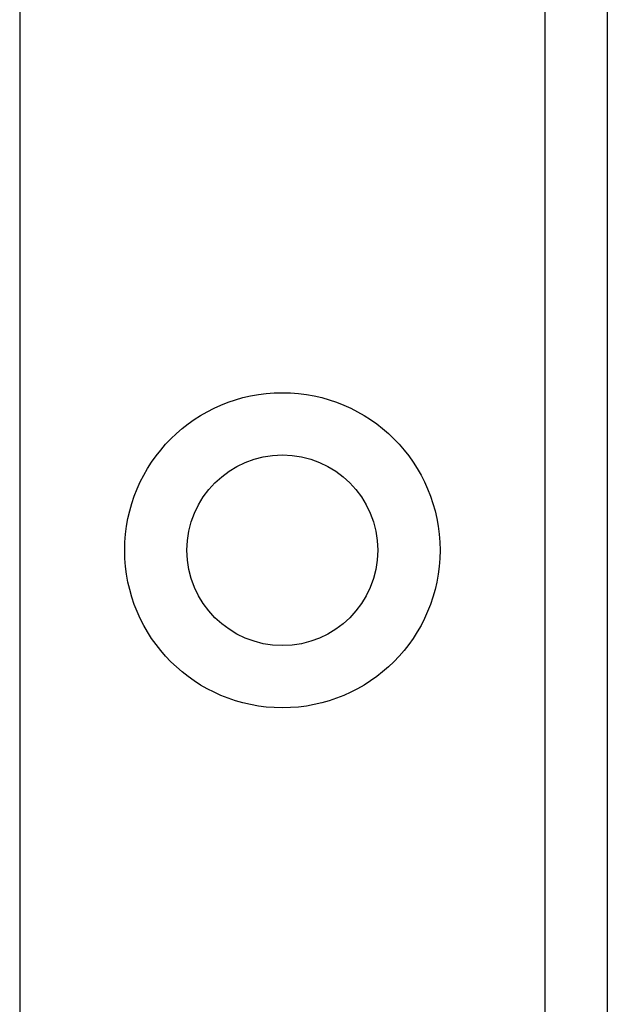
# Model space of a CAD drawing. Header units: inches. Extents: x 5 to 143, y 9 to 74.
# Tile 25 of 76: x 6.887 to 7.395, y 50.732 to 51.584. Entities that reach past the tile are written whole.
import ezdxf

# ---------------------------------------------------------------- set-up
doc = ezdxf.new("R2010")
doc.units = ezdxf.units.IN
doc.header["$MEASUREMENT"] = 0
doc.layers.add('Visible Edges(ANSI)', color=7, linetype='Continuous', lineweight=25)
doc.layers.add('Visible Tangent Edges(ANSI)', color=7, linetype='Continuous', lineweight=25)

msp = doc.modelspace()

# ---------------------------------------------------------------- linework, layer by layer
at = {"layer": 'Visible Edges(ANSI)'}
msp.add_line((7.395, 52.43599), (7.395, 31.11316), dxfattribs=at)
msp.add_circle((7.114, 51.12497), 0.0825, dxfattribs=at)
at = {"layer": 'Visible Tangent Edges(ANSI)'}
for p, q in [((6.88685, 52.43599), (6.88685, 31.11316)), ((7.34115, 31.11316), (7.34115, 52.43599))]:
    msp.add_line(p, q, dxfattribs=at)
msp.add_circle((7.114, 51.12497), 0.13635, dxfattribs=at)

doc.saveas('drawing.dxf')
